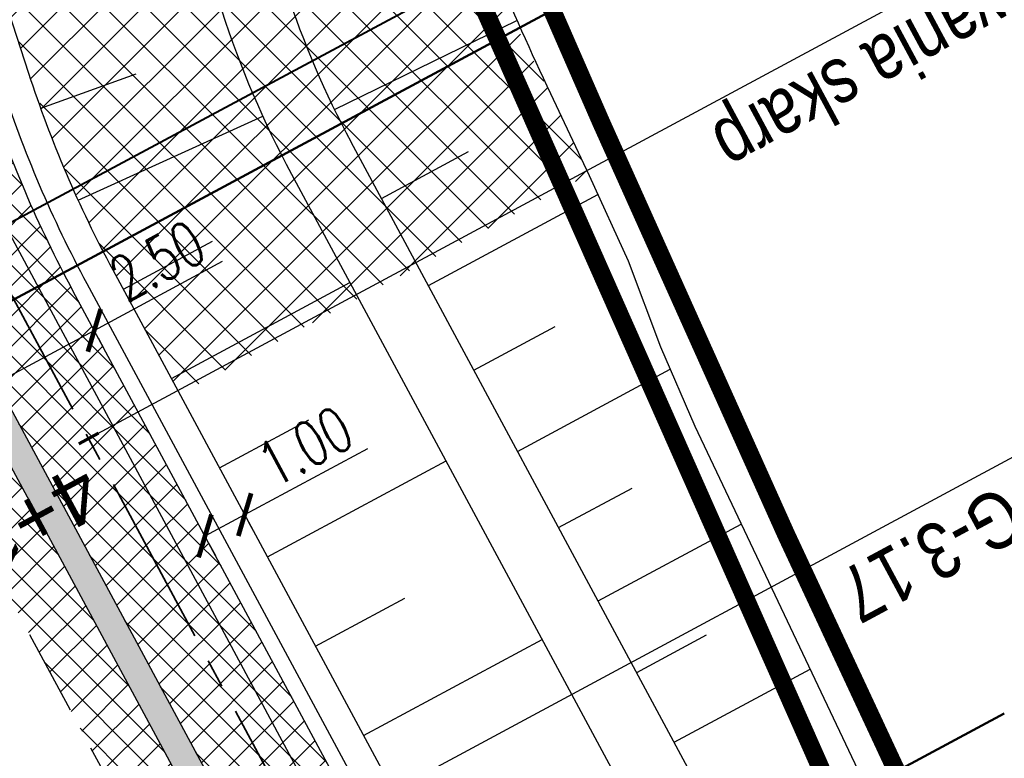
# Model space of a CAD drawing. Header units: metres. Extents: x 7529682 to 7533711, y 5721195 to 5727842.
# Tile 17 of 232: x 7531649 to 7531671, y 5724115 to 5724131. Entities that reach past the tile are written whole.
import ezdxf

# ---------------------------------------------------------------- set-up
doc = ezdxf.new("R2010")
doc.units = ezdxf.units.M
doc.header["$PDMODE"] = 1
doc.header["$PDSIZE"] = 0.3
for name, pattern in [('817-dzialki-09-05-04$0$HIDDEN', [0.375, 0.25, -0.125]), ('ACAD_ISO05W100', [33, 24, -3, 0, -3, 0, -3]), ('CENTER2', [28.575000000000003, 19.05, -3.175, 3.175, -3.175]), ('HIDDEN', [9.524999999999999, 6.35, -3.175])]:
    doc.linetypes.add(name, pattern=pattern)
for name, color, linetype in [('C-DROGI-SYTUACJA', 7, 'Continuous'), ('C-DROGI-SYTUACJA-ETYKIETY', 7, 'Continuous'), ('D-hatch-pobocza', 131, 'Continuous'), ('D-pobocza', 60, 'Continuous'), ('D-skarpa', 2, 'Continuous'), ('D-skarpa-kreskowanie', 2, 'Continuous'), ('D-wymiary', 1, 'Continuous')]:
    doc.layers.add(name, color=color, linetype=linetype)
for name, color, linetype, lineweight in [('D-bariera-uliczna-typu-B-01', 1, 'FENCELINE1', 30), ('D-krawędzie', 3, 'Continuous', 30), ('D-obrzeża', 2, 'Continuous', 30), ('D-opisy', 2, 'Continuous', 30), ('D-otw-geotechniczne-opis', 7, 'Continuous', 30), ('D-pas-drogowy', 7, 'ACAD_ISO05W100', 50), ('Sieci-KD-proj', 4, 'KANDESZCZ_X2', 30)]:
    doc.layers.add(name, color=color, linetype=linetype, lineweight=lineweight)
for name, color, linetype, lineweight, true_color in [('D-hatch-ciag-pieszo-rowerowy', 7, 'Continuous', 13, 0xff9f80), ('D-hatch-gwozdziowanie', 7, 'Continuous', 13, 0xffc824), ('D-LR-etap-III', 7, '817-dzialki-09-05-04$0$HIDDEN', 50, 0x00008f), ('D-przekroje-pop', 7, 'Continuous', 50, 0x000099), ('D-typowe', 7, 'Continuous', 40, 0x0061c2), ('D-ścieki', 7, 'Continuous', 30, 0x0544ff)]:
    doc.layers.add(name, color=color, linetype=linetype, lineweight=lineweight, true_color=true_color)
doc.layers.add('poprzeczki', color=7, linetype='Continuous', true_color=0x0000c7)
doc.styles.add('2mm08', font='arial.ttf', dxfattribs={"width": 0.8})
doc.styles.add('DIMTEXT', font='simplex.shx', dxfattribs={"width": 0.7})
doc.styles.get("Standard").update_dxf_attribs({"font": 'arial.ttf'})
doc.linetypes.add('FENCELINE1', pattern='A,6.35,-2.54,[133,ltypeshp.shx,S=2.54,R=0,X=-2.54,Y=0],-2.54,25.4', length=36.83)
doc.linetypes.add('KANDESZCZ_X2', pattern='A,4.366477,-0.326302,["kd",DIMTEXT,S=1.28,R=0,X=0,Y=-0.405864],-2.036296,4.465198', length=11.194273)
doc.dimstyles.new('500', dxfattribs={"dimtxt": 1, "dimasz": 0.6999999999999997, "dimexe": 0.2, "dimexo": 0.5, "dimgap": 0.2, "dimtad": 1, "dimrnd": 0.005, "dimzin": 0, "dimdsep": 46, "dimtxsty": 'DIMTEXT', "dimblk": 'ARCHTICK', "dimcen": 0, "dimclrd": 256, "dimclre": 256, "dimclrt": 2, "dimadec": 5, "dimazin": 0, "dimtfac": 1, "dimtofl": 0, "dimtmove": 0, "dimatfit": 3, "dimfxl": 1, "dimtolj": 1, "dimtzin": 0, "dimlwd": -1, "dimlwe": -1, "dimarcsym": 0})
pattern_1 = [(45, (0, 0), (-0.3367596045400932, 0.3367596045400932), []), (135, (0, 0), (-0.3367596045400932, -0.3367596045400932), [])]

# ---------------------------------------------------------------- blocks, each defined once
blk = doc.blocks.new('_ArchTick')
at = {"color": 0, "linetype": 'ByBlock', "const_width": 0.15}
blk.add_lwpolyline([(-0.5, -0.5), (0.5, 0.5)], dxfattribs=at)
blk = doc.blocks.new('*D74')
at = {"layer": 'D-wymiary', "transparency": 16777216}
for p, q in [((7531650.372261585, 5724124.039275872), (7531653.219407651, 5724125.571660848)), ((7531648.202816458, 5724122.871641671), (7531650.372261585, 5724124.039275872)), ((7531650.609228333, 5724123.598995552), (7531650.467048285, 5724123.863163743)), ((7531648.439783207, 5724122.431361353), (7531648.297603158, 5724122.695529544))]:
    blk.add_line(p, q, dxfattribs=at)
at = {"layer": 'Defpoints', "color": 0, "transparency": 16777216}
for p in [(7531650.372261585, 5724124.039275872), (7531650.372261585, 5724124.039275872), (7531648.202816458, 5724122.871641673)]:
    blk.add_point(p, dxfattribs=at)
at = {"layer": 'D-wymiary', "transparency": 16777216, "xscale": 0.6999999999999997, "yscale": 0.6999999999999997, "zscale": 0.6999999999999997}
for p, rotation in [((7531650.372261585, 5724124.039275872), 28.28993288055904), ((7531648.202816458, 5724122.871641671), 208.289932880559)]:
    blk.add_blockref('_ArchTick', p, dxfattribs=dict(at, rotation=rotation))
at = {"layer": 'D-wymiary', "color": 2, "transparency": 16777216, "insert": (7531651.772277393, 5724125.587737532), "char_height": 1, "attachment_point": 5, "rotation": 28.28993288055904, "style": 'DIMTEXT'}
blk.add_mtext('\\A1;2.50', dxfattribs=at)
blk = doc.blocks.new('AeccTickLine')
at = {"color": 0, "linetype": 'ByBlock', "lineweight": -2}
blk.add_line((0, 1), (-3.673819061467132e-16, -1), dxfattribs=at)
blk = doc.blocks.new('*D356')
at = {"layer": 'D-wymiary'}
for p, q in [((7531653.71062276, 5724119.946656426), (7531656.440360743, 5724121.415850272)), ((7531652.83006212, 5724119.472722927), (7531653.71062276, 5724119.946656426)), ((7531653.947589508, 5724119.506376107), (7531653.805409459, 5724119.770544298)), ((7531653.067028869, 5724119.032442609), (7531652.92484882, 5724119.2966108))]:
    blk.add_line(p, q, dxfattribs=at)
at = {"layer": 'Defpoints', "color": 0}
for p in [(7531653.71062276, 5724119.946656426), (7531653.71062276, 5724119.946656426), (7531652.83006212, 5724119.472722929)]:
    blk.add_point(p, dxfattribs=at)
at = {"layer": 'D-wymiary', "xscale": 0.6999999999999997, "yscale": 0.6999999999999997, "zscale": 0.6999999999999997}
for p, rotation in [((7531653.71062276, 5724119.946656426), 28.2899328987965), ((7531652.83006212, 5724119.472722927), 208.2899328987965)]:
    blk.add_blockref('_ArchTick', p, dxfattribs=dict(at, rotation=rotation))
at = {"layer": 'D-wymiary', "color": 2, "insert": (7531655.051934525, 5724121.46352252), "char_height": 1, "attachment_point": 5, "rotation": 28.28993289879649, "style": 'DIMTEXT'}
blk.add_mtext('\\A1;1.00', dxfattribs=at)

msp = doc.modelspace()

# ---------------------------------------------------------------- hatches: boundary and pattern name
at = {"layer": 'D-hatch-ciag-pieszo-rowerowy'}
h = msp.add_hatch(dxfattribs=at)
h.set_pattern_fill('ANSI37', color=256, scale=0.15, style=0)
h.set_pattern_definition(pattern_1)
edge = h.paths.add_edge_path()
edge.add_line((7531644.774618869, 5724139.264231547), (7531642.006493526, 5724137.812366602))
edge.add_arc((7531613.481781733, 5724128.520390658), 29.99999999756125, 18.006799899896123, 18.04311234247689, ccw=False)
edge.add_line((7531642.012376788, 5724137.794286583), (7531643.985495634, 5724131.724102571))
edge.add_arc((7531672.516090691, 5724140.997998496), 29.99999999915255, 198.0067998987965, 208.2899328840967)
edge.add_line((7531646.099271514, 5724126.779993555), (7531649.993960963, 5724119.543724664))
edge.add_line((7531649.993960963, 5724119.543724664), (7531652.861359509, 5724119.414572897))
edge.add_line((7531652.861359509, 5724119.414572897), (7531649.906948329, 5724124.903820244))
edge.add_arc((7531674.122365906, 5724137.936991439), 27.49999999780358, 198.0067998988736, 208.2899328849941, ccw=False)
edge.add_line((7531647.969320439, 5724129.435920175), (7531644.774618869, 5724139.264231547))
h = msp.add_hatch(dxfattribs=at)
h.set_pattern_fill('ANSI37', color=256, scale=0.15, style=0)
h.set_pattern_definition(pattern_1)
h.paths.add_polyline_path([(7531670.458906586, 5724086.71862006), (7531652.861359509, 5724119.414572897), (7531649.993960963, 5724119.543724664), (7531666.660201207, 5724088.578124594), (7531679.390585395, 5724065.760141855), (7531684.867617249, 5724055.947126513), (7531688.519226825, 5724049.118146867), (7531697.217035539, 5724032.628804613), (7531705.518825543, 5724016.848378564), (7531710.984685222, 5724006.444116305), (7531717.725285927, 5723993.613384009), (7531720.608718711, 5723993.496779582), (7531714.804138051, 5724004.545797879), (7531709.33827834, 5724014.950060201), (7531701.035182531, 5724030.73296927), (7531692.33344085, 5724047.229767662), (7531688.667872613, 5724054.084851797), (7531683.179854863, 5724063.917550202)])
at = {"layer": 'D-hatch-gwozdziowanie'}
h = msp.add_hatch(dxfattribs=at)
h.set_pattern_fill('ANSI37', color=256, scale=0.2, style=0)
h.set_pattern_definition([(45, (0.475509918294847, 0.1545649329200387), (-0.4490128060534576, 0.4490128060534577), []), (135, (0.475509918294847, 0.1545649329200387), (-0.4490128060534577, -0.4490128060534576), [])])
h.paths.add_polyline_path([(7531660.631333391, 5724129.001025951), (7531661.337392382, 5724127.501487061), (7531652.263785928, 5724122.617909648), (7531650.320592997, 5724126.275739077), (7531649.45599777, 5724128.248489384), (7531648.85443064, 5724129.947817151), (7531648.181288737, 5724132.0186986), (7531646.54895622, 5724137.040473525), (7531645.235833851, 5724142.166231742), (7531649.507318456, 5724144.35226245), (7531650.838276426, 5724145.048840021), (7531655.150725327, 5724147.289687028), (7531656.960557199, 5724139.649842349), (7531658.334433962, 5724135.005104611), (7531658.950504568, 5724132.874656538), (7531659.725206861, 5724130.829903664)])
at = {"layer": 'D-hatch-pobocza'}
h = msp.add_hatch(dxfattribs=at)
h.set_pattern_fill('ANSI37', color=256, scale=0.15, style=0)
h.set_pattern_definition(pattern_1)
h.paths.add_polyline_path([(7531641.557825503, 5724137.251755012), (7531638.973820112, 5724135.895878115), (7531641.006768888, 5724132.021778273), (7531664.906257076, 5724087.616922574), (7531677.64401952, 5724064.785715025), (7531683.112433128, 5724054.988140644), (7531686.752875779, 5724048.180044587), (7531695.447538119, 5724031.696667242), (7531703.748818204, 5724015.917210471), (7531709.214143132, 5724005.513965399), (7531719.388607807, 5723986.14687362), (7531726.295217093, 5723973.000144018), (7531732.740794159, 5723960.735633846), (7531735.13, 5723956.19), (7531735.640456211, 5723955.218925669), (7531738.920835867, 5723952.151005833), (7531736.413235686, 5723957.004825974), (7531736.305660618, 5723956.961851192), (7531727.534596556, 5723973.651249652), (7531720.62798727, 5723986.797979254), (7531710.453522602, 5724006.165071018), (7531704.987823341, 5724016.569028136), (7531696.686186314, 5724032.349163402), (7531687.989321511, 5724048.836716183), (7531684.341062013, 5724055.659430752), (7531678.866615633, 5724065.467813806), (7531666.134017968, 5724088.289763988), (7531645.570935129, 5724126.495633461, -0.04489876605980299), (7531643.41488373, 5724131.53862466)])
at = {"layer": 'D-ścieki', "linetype": 'ByBlock', "true_color": 0x00cccc}
h = msp.add_hatch(color=132, dxfattribs=at)
edge = h.paths.add_edge_path()
edge.add_line((7531642.006493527, 5724137.812366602), (7531641.435825, 5724137.627082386))
edge.add_line((7531641.435825, 5724137.627082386), (7531643.414883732, 5724131.538624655))
edge.add_arc((7531672.516090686, 5724140.9979985), 30.5999999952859, 198.0067999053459, 208.2899328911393)
edge.add_line((7531645.57093513, 5724126.495633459), (7531666.134017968, 5724088.289763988))
edge.add_line((7531666.134017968, 5724088.289763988), (7531678.866615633, 5724065.467813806))
edge.add_line((7531678.866615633, 5724065.467813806), (7531684.341062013, 5724055.659430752))
edge.add_line((7531684.341062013, 5724055.659430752), (7531687.989321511, 5724048.836716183))
edge.add_line((7531687.989321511, 5724048.836716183), (7531696.686186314, 5724032.349163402))
edge.add_line((7531696.686186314, 5724032.349163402), (7531704.987823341, 5724016.569028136))
edge.add_line((7531704.987823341, 5724016.569028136), (7531710.453522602, 5724006.165071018))
edge.add_line((7531710.453522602, 5724006.165071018), (7531727.534596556, 5723973.651249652))
edge.add_line((7531727.534596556, 5723973.651249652), (7531736.305660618, 5723956.961851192))
edge.add_line((7531736.305660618, 5723956.961851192), (7531737.415830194, 5723957.405348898))
edge.add_line((7531737.415830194, 5723957.405348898), (7531737.20995598, 5723957.861526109))
edge.add_line((7531737.20995598, 5723957.861526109), (7531736.631995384, 5723957.63063868))
edge.add_line((7531736.631995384, 5723957.63063868), (7531728.065759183, 5723973.930294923))
edge.add_line((7531728.065759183, 5723973.930294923), (7531710.984685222, 5724006.444116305))
edge.add_line((7531710.984685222, 5724006.444116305), (7531705.518825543, 5724016.848378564))
edge.add_line((7531705.518825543, 5724016.848378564), (7531697.217035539, 5724032.628804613))
edge.add_line((7531697.217035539, 5724032.628804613), (7531688.519226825, 5724049.118146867))
edge.add_line((7531688.519226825, 5724049.118146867), (7531684.867617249, 5724055.947126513))
edge.add_line((7531684.867617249, 5724055.947126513), (7531679.390585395, 5724065.760141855))
edge.add_line((7531679.390585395, 5724065.760141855), (7531666.660201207, 5724088.578124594))
edge.add_line((7531666.660201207, 5724088.578124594), (7531646.099271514, 5724126.779993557))
edge.add_arc((7531672.516090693, 5724140.9979985), 30.00000000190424, 198.0067999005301, 208.2899328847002, ccw=False)
edge.add_line((7531643.985495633, 5724131.724102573), (7531642.01237679, 5724137.794286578))
edge.add_arc((7531613.48178165, 5724128.520390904), 29.99999999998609, 18.00679939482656, 18.04311184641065)

# ---------------------------------------------------------------- linework, layer by layer
at = {"layer": 'C-DROGI-SYTUACJA', "color": 10, "linetype": 'CENTER2', "lineweight": 35, "ltscale": 0.2}
msp.add_lwpolyline([(7531614.256663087, 5724194.442743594, -0.04259237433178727), (7531617.002724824, 5724190.14299819), (7531641.086772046, 5724144.244027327, -0.04226225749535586), (7531643.052354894, 5724139.578765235), (7531645.974061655, 5724130.590306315, 0.04489876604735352), (7531648.087837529, 5724125.646197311), (7531669.362691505, 5724086.1178688), (7531687.570882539, 5724053.485485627), (7531733.076127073, 5723967.06731419, 0.08906008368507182), (7531737.423082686, 5723961.49317242), (7531739.516334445, 5723959.616805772, -0.04859652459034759), (7531742.139793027, 5723956.760110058), (7531750.647625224, 5723945.469249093, -0.1118001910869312), (7531754.274373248, 5723937.414485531), (7531757.426190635, 5723921.897601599, 0.2009158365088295), (7531763.939597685, 5723912.314339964), (7531771.973882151, 5723907.081516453, -0.1312281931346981), (7531777.150318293, 5723901.326672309), (7531783.375044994, 5723889.119926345)], format="xyb", dxfattribs=at)
at = {"layer": 'D-bariera-uliczna-typu-B-01', "color": 160, "ltscale": 0.1, "true_color": 0x3d3dff, "flags": 128}
msp.add_lwpolyline([(7531734.96961638, 5723966.915378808), (7531732.194850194, 5723972.195146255), (7531725.288447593, 5723985.341482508), (7531715.113982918, 5724004.708574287), (7531709.648123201, 5724015.112836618), (7531701.344844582, 5724030.896093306), (7531692.642552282, 5724047.39393556), (7531688.975029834, 5724054.252674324), (7531683.485474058, 5724064.088128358), (7531670.765846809, 5724086.886830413), (7531650.215144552, 5724125.06969697, -0.04489876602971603), (7531648.302177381, 5724129.544115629), (7531645.094307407, 5724139.412938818)], format="xyb", dxfattribs=at)
at = {"layer": 'D-krawędzie', "linetype": 'HIDDEN', "ltscale": 0.3, "flags": 128}
msp.add_lwpolyline([(7530572.009999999, 5726166.06), (7530620.380949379, 5726072.761487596), (7530641.555222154, 5726032.007915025), (7530660.960861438, 5725995.070069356), (7530689.128213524, 5725941.540167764), (7530707.335918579, 5725907.031820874), (7530725.255781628, 5725873.092686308), (7530743.969545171, 5725837.653904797), (7530770.526708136, 5725787.119408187), (7530787.864146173, 5725754.266918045), (7530809.897571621, 5725712.541613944), (7530824.739035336, 5725684.389287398), (7530840.856259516, 5725653.693092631), (7530860.675070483, 5725616.154465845), (7530865.283000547, 5725607.394015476), (7530878.050274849, 5725583.079962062), (7530918.171722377, 5725507.178125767), (7530950.162943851, 5725446.305402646), (7530993.419108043, 5725364.264712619), (7531022.766433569, 5725308.719304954), (7531053.80955549, 5725249.872416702), (7531081.165622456, 5725197.874670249), (7531103.902359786, 5725154.540603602), (7531128.123220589, 5725108.448161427), (7531149.3, 5725068.249999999), (7531167.380094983, 5725033.766927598), (7531197.164745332, 5724976.987689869), (7531228.151004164, 5724918.034426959), (7531253.152837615, 5724870.491119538), (7531286.7961686, 5724806.653565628), (7531306.739858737, 5724768.664832), (7531335.094443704, 5724714.652299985), (7531357.3191504, 5724672.438740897), (7531373.644908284, 5724641.454376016), (7531392.161870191, 5724605.998675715), (7531418.480331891, 5724555.852756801), (7531439.726902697, 5724515.582472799), (7531468.399107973, 5724461.077223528), (7531491.782023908, 5724416.527754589), (7531531.990296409, 5724339.832565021), (7531557.226635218, 5724291.658956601), (7531569.851546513, 5724267.577443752), (7531591.375556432, 5724226.547822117), (7531610.003879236, 5724191.103071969), (7531616.882991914, 5724177.998849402), (7531629.984986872, 5724153.025496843), (7531641.006768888, 5724132.021778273), (7531664.906257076, 5724087.616922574), (7531677.64401952, 5724064.785715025), (7531683.112433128, 5724054.988140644), (7531686.752875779, 5724048.180044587), (7531695.447538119, 5724031.696667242), (7531703.748818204, 5724015.917210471), (7531709.214143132, 5724005.513965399), (7531719.388607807, 5723986.14687362), (7531726.295217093, 5723973.000144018), (7531732.740794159, 5723960.735633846), (7531735.13, 5723956.19)], dxfattribs=at)
at = {"layer": 'D-LR-etap-III', "ltscale": 10, "flags": 128}
msp.add_lwpolyline([(7531750.474471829, 5723895.103125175, 0.4, 0.4, 0), (7531750.505, 5723895.13, 0.4, 0.4, 0), (7531682.71, 5724022.92, 0.4, 0.4, 0), (7531619.177023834, 5724147.203692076, 0.4, 0.4, 0), (7531592.308960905, 5724198.48863389, 0.4, 0.4, 0), (7531553.263875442, 5724272.918564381, 0.4, 0.4, 0), (7531504.019999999, 5724366.79, 0.4, 0.4, 0), (7531482.09, 5724407.62, 0.4, 0.4, 0), (7531412.350402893, 5724541.182759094, 0.4, 0.4, 0), (7531388.463669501, 5724586.929768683, 0.4, 0.4, 0), (7531345.12, 5724669.94, 0.4, 0.4, 0), (7531127.66, 5725081.67, 0.4, 0.4, 0), (7531059.253139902, 5725211.040795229, 0.4, 0.4, 0), (7531008.007244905, 5725307.953830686, 0.4, 0.4, 0), (7530964.181635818, 5725390.835555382, 0.4, 0.4, 0), (7530914.557354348, 5725484.683561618, 0.4, 0.4, 0), (7530865.243241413, 5725577.493975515, 0.4, 0.4, 0), (7530840.085257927, 5725624.058651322, 0.4, 0.4, 0), (7530802.559525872, 5725694.924584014, 0.4, 0.4, 0), (7530755.54, 5725787.51, 0.4, 0.4, 0), (7530708.717810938, 5725876.303221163, 0.4, 0.4, 0), (7530695.12, 5725902.09, 0.4, 0.4, 0), (7530642.91397006, 5726001.07839487, 0.4, 0.4, 0), (7530634.934723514, 5726016.146615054, 0.4, 0.4, 0), (7530610.820000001, 5726061.929999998, 0.4, 0.4, 0), (7530610.820000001, 5726061.929999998, 0.4, 0.4, 0), (7530607.21, 5726063.51, 0.4, 0.4, 0), (7530597.42, 5726080.68, 0.4, 0.4, 0), (7530591.16, 5726088.44, 0.4, 0.4, 0), (7530581.28, 5726107.21, 0.4, 0.4, 0), (7530571.29, 5726130.56, 0.4, 0.4, 0), (7530549.554994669, 5726171.527317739, 0.4, 0.4, 0), (7530531.014309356, 5726206.473807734, 0.4, 0.4, 0), (7530516.461208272, 5726236.016618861, 0.4, 0.4, 0), (7530500.798929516, 5726266.141265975, 0.4, 0.4, 0), (7530491.349999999, 5726283.94, 0.4, 0.4, 0), (7530482.4, 5726303.41, 0.4, 0.4, 0), (7530482.4, 5726303.41, 0.4, 0.4, 0), (7530450.41, 5726357.28, 0.4, 0.4, 0), (7530397.759396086, 5726458.499907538, 0.4, 0.4, 0), (7530334.707815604, 5726583.664702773, 0.4, 0.4, 0), (7530303.939274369, 5726645.167943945, 0.4, 0.4, 0), (7530300.509779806, 5726651.777515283, 0.4, 0.4, 0), (7530289.213532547, 5726671.966724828, 0.4, 0.4, 0), (7530281.54, 5726685.57, 0.4, 0.4, 0), (7530261.37085633, 5726724.163374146, 0.4, 0.4, 0), (7530254.03, 5726738.21, 0.4, 0.4, 0), (7530197.219999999, 5726845.06, 0.4, 0.4, 0), (7530194.71, 5726849.15, 0.4, 0.4, 0), (7530195.92, 5726850.75, 0.4, 0.4, 0), (7530170.546669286, 5726892.961489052, 0.4, 0.4, 0), (7530143.174718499, 5726945.065838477, 0.4, 0.4, 0), (7530105.059999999, 5727018.32, 0.4, 0.4, 0), (7530100.059999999, 5727027.16, 0.4, 0.4, 0), (7530062.318670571, 5727099.625398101, 0.4, 0.4, 0), (7530015.378537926, 5727189.420463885, 0.4, 0.4, 0), (7529983.207960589, 5727250.206596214, 0.4, 0.4, 0), (7529953.284293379, 5727306.74720398, 0.4, 0.4, 0), (7529900.67053443, 5727406.15903814, 0.4, 0.4, 0), (7529890.630239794, 5727425.131178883, 0.4, 0.4, 0), (7529875.155383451, 5727454.426350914, 0.4, 0.4, 0), (7529857.560096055, 5727487.787346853, 0.4, 0.4, 0), (7529835.194401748, 5727530.19312405, 0.4, 0.4, 0), (7529811.740544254, 5727574.662079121, 0.4, 0.4, 0), (7529792.101859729, 5727611.922638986, 0.4, 0.4, 0), (7529768.066117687, 5727657.469613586, 0.4, 0.4, 0), (7529755.210566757, 5727682.131373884, 0.4, 0.4, 0), (7529753.309999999, 5727681.13, 0.4, 0.4, 0), (7529739.21, 5727707.77, 0.4, 0.4, 0), (7529735.394745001, 5727711.251990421, 0.4, 0.4, 0), (7529725.42, 5727730.2, 0.4, 0.4, 0), (7529723.55, 5727729.88, 0.4, 0.4, 0), (7529695.566668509, 5727782.932080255, 0.4, 0.4, 0), (7529717.67971874, 5727794.024357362, 0.4, 0.4, 0), (7529736.274870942, 5727758.647400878, 0.4, 0.4, 0), (7529736.274870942, 5727758.647400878, 0.4, 0.4, 0), (7529744.511003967, 5727750.406106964, 0.4, 0.4, 0), (7529744.511003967, 5727750.406106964, 0.4, 0.4, 0), (7529750.282568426, 5727738.549848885, 0.4, 0.4, 0), (7529777.108510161, 5727687.569424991, 0.4, 0.4, 0), (7529796.51537536, 5727651.329932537, 0.4, 0.4, 0), (7529814.937945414, 5727616.793170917, 0.4, 0.4, 0), (7529839.006722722, 5727572.303976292, 0.4, 0.4, 0), (7529860.617626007, 5727532.509108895, 0.4, 0.4, 0), (7529882.348967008, 5727491.504261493, 0.4, 0.4, 0), (7529904.865139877, 5727449.096370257, 0.4, 0.4, 0), (7529920.747384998, 5727418.884773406, 0.4, 0.4, 0), (7529946.676504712, 5727368.547487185, 0.4, 0.4, 0), (7529972.024701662, 5727320.573310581, 0.4, 0.4, 0), (7529987.740014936, 5727290.153392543, 0.4, 0.4, 0), (7529996.497385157, 5727273.661630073, 0.4, 0.4, 0), (7530017.541471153, 5727234.202689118, 0.4, 0.4, 0), (7530033.053657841, 5727204.864166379, 0.4, 0.4, 0), (7530051.622983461, 5727170.222745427, 0.4, 0.4, 0), (7530069.276612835, 5727137.015751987, 0.4, 0.4, 0), (7530089.385386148, 5727097.533639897, 0.4, 0.4, 0), (7530109.712512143, 5727060.746615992, 0.4, 0.4, 0), (7530136.769722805, 5727011.640131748, 0.4, 0.4, 0), (7530162.446686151, 5726962.743777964, 0.4, 0.4, 0), (7530187.674104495, 5726916.992101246, 0.4, 0.4, 0), (7530207.820739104, 5726879.335323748, 0.4, 0.4, 0), (7530230.625609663, 5726834.518686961, 0.4, 0.4, 0), (7530262.288093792, 5726776.61832811, 0.4, 0.4, 0), (7530277.509672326, 5726760.213143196, 0.4, 0.4, 0), (7530286.036865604, 5726744.106684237, 0.4, 0.4, 0), (7530288.097472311, 5726735.884066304, 0.4, 0.4, 0), (7530290.393870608, 5726725.046963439, 0.4, 0.4, 0), (7530296.17664807, 5726713.582980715, 0.4, 0.4, 0), (7530302.726195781, 5726701.18226779, 0.4, 0.4, 0), (7530325.685047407, 5726657.466383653, 0.4, 0.4, 0), (7530343.243978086, 5726623.648592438, 0.4, 0.4, 0), (7530360.229820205, 5726591.746871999, 0.4, 0.4, 0), (7530383.20855044, 5726548.059469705, 0.4, 0.4, 0), (7530406.017875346, 5726503.605514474, 0.4, 0.4, 0), (7530427.464919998, 5726462.620289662, 0.4, 0.4, 0), (7530447.9278544, 5726424.388014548, 0.4, 0.4, 0), (7530471.126878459, 5726379.920667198, 0.4, 0.4, 0), (7530490.501003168, 5726343.033350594, 0.4, 0.4, 0), (7530509.499458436, 5726306.733076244, 0.4, 0.4, 0), (7530529.890269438, 5726267.244072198, 0.4, 0.4, 0), (7530543.852446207, 5726238.990319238, 0.4, 0.4, 0), (7530554.808897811, 5726218.943990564, 0.4, 0.4, 0), (7530559.027108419, 5726212.223286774, 0.4, 0.4, 0), (7530563.060988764, 5726206.409670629, 0.4, 0.4, 0), (7530566.93354971, 5726200.463543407, 0.4, 0.4, 0), (7530569.771022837, 5726194.901501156, 0.4, 0.4, 0), (7530571.47319415, 5726191.282350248, 0.4, 0.4, 0), (7530572.839142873, 5726188.024533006, 0.4, 0.4, 0), (7530575.295071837, 5726182.034664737, 0.4, 0.4, 0), (7530579.736851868, 5726173.306070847, 0.4, 0.4, 0), (7530583.3, 5726167.41, 0.4, 0.4, 0), (7530593.4, 5726163.33, 0.4, 0.4, 0), (7530598.618375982, 5726155.264489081, 0.4, 0.4, 0), (7530608.258304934, 5726140.497132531, 0.4, 0.4, 0), (7530603.269999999, 5726136.83, 0.4, 0.4, 0), (7530606.53, 5726131.84, 0.4, 0.4, 0), (7530604.239057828, 5726124.21679044, 0.4, 0.4, 0), (7530605.847136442, 5726121.630127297, 0.4, 0.4, 0), (7530608.971611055, 5726116.164124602, 0.4, 0.4, 0), (7530618.114293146, 5726097.791111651, 0.4, 0.4, 0), (7530651.213125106, 5726034.959524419, 0.4, 0.4, 0), (7530670.243741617, 5725998.61095082, 0.4, 0.4, 0), (7530698.075474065, 5725945.952624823, 0.4, 0.4, 0), (7530716.505955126, 5725911.3051464, 0.4, 0.4, 0), (7530735.223454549, 5725875.667401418, 0.4, 0.4, 0), (7530752.504235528, 5725842.154920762, 0.4, 0.4, 0), (7530778.310652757, 5725793.501254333, 0.4, 0.4, 0), (7530797.499961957, 5725756.381811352, 0.4, 0.4, 0), (7530812.518974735, 5725728.28874362, 0.4, 0.4, 0), (7530820.039295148, 5725713.160404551, 0.4, 0.4, 0), (7530822.422446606, 5725710.193574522, 0.4, 0.4, 0), (7530833.154893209, 5725688.800634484, 0.4, 0.4, 0), (7530849.629354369, 5725656.158601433, 0.4, 0.4, 0), (7530867.98290276, 5725621.963939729, 0.4, 0.4, 0), (7530872.629809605, 5725612.88760475, 0.4, 0.4, 0), (7530880.354488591, 5725597.594500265, 0.4, 0.4, 0), (7530883.839446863, 5725593.389159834, 0.4, 0.4, 0), (7530891.782113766, 5725587.763349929, 0.4, 0.4, 0), (7530895.038670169, 5725584.280746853, 0.4, 0.4, 0), (7530897.033644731, 5725580.941110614, 0.4, 0.4, 0), (7530900.951646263, 5725579.945856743, 0.4, 0.4, 0), (7530904.80970798, 5725571.977328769, 0.4, 0.4, 0), (7530903.682362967, 5725568.566434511, 0.4, 0.4, 0), (7530908.900614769, 5725558.844845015, 0.4, 0.4, 0), (7530910.252030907, 5725545.671606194, 0.4, 0.4, 0), (7530912.872986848, 5725538.645543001, 0.4, 0.4, 0), (7530945.278171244, 5725478.464284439, 0.4, 0.4, 0), (7530959.692318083, 5725450.24628822, 0.4, 0.4, 0), (7531002.82670893, 5725368.192370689, 0.4, 0.4, 0), (7531044.703532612, 5725290.314293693, 0.4, 0.4, 0), (7531064.098839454, 5725253.212562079, 0.4, 0.4, 0), (7531083.010253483, 5725216.677517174, 0.4, 0.4, 0), (7531113.013137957, 5725158.465613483, 0.4, 0.4, 0), (7531137.364304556, 5725113.07076138, 0.4, 0.4, 0), (7531150.830830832, 5725086.711759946, 0.4, 0.4, 0), (7531159.745663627, 5725076.640848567, 0.4, 0.4, 0), (7531166.309999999, 5725074.58, 0.4, 0.4, 0), (7531172.29, 5725062.58, 0.4, 0.4, 0), (7531170.589828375, 5725055.605912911, 0.4, 0.4, 0), (7531173.732823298, 5725044.080706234, 0.4, 0.4, 0), (7531215.342008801, 5724964.859648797, 0.4, 0.4, 0), (7531238.054496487, 5724921.684649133, 0.4, 0.4, 0), (7531262.389821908, 5724875.282876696, 0.4, 0.4, 0), (7531295.587160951, 5724811.265731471, 0.4, 0.4, 0), (7531348.487908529, 5724712.362812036, 0.4, 0.4, 0), (7531363.740817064, 5724682.68394264, 0.4, 0.4, 0), (7531366.986905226, 5724675.865317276, 0.4, 0.4, 0), (7531382.541261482, 5724646.110625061, 0.4, 0.4, 0), (7531401.299165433, 5724610.874551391, 0.4, 0.4, 0), (7531428.964837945, 5724558.862274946, 0.4, 0.4, 0), (7531449.111202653, 5724520.397801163, 0.4, 0.4, 0), (7531477.292992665, 5724465.831467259, 0.4, 0.4, 0), (7531500.996290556, 5724421.112506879, 0.4, 0.4, 0), (7531512.121834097, 5724400.549045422, 0.4, 0.4, 0), (7531513.78163794, 5724396.757451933, 0.4, 0.4, 0), (7531526.32, 5724379.39, 0.4, 0.4, 0), (7531566.783642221, 5724302.73628205, 0.4, 0.4, 0), (7531578.579156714, 5724282.774819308, 0.4, 0.4, 0), (7531584.232619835, 5724273.111246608, 0.4, 0.4, 0), (7531590.109283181, 5724263.508189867, 0.4, 0.4, 0), (7531593.027899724, 5724258.771479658, 0.4, 0.4, 0), (7531595.711841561, 5724254.226824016, 0.4, 0.4, 0), (7531601.659976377, 5724243.898197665, 0.4, 0.4, 0), (7531606.097733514, 5724235.986407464, 0.4, 0.4, 0), (7531609.382207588, 5724230.799061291, 0.4, 0.4, 0), (7531611.580260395, 5724227.671180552, 0.4, 0.4, 0), (7531612.707802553, 5724225.86410867, 0.4, 0.4, 0), (7531618.665224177, 5724214.480919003, 0.4, 0.4, 0), (7531619.885522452, 5724212.333950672, 0.4, 0.4, 0), (7531620.931818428, 5724210.787064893, 0.4, 0.4, 0), (7531623.518605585, 5724207.111542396, 0.4, 0.4, 0), (7531626.143926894, 5724203.61306897, 0.4, 0.4, 0), (7531632.022984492, 5724196.485954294, 0.4, 0.4, 0), (7531653.949089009, 5724152.617641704, 0.4, 0.4, 0), (7531656.750690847, 5724143.103797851, 0.4, 0.4, 0), (7531659.61440691, 5724133.254504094, 0.4, 0.4, 0), (7531661.627147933, 5724128.646047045, 0.4, 0.4, 0.01093811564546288), (7531674.314987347, 5724101.43546424, 0.4, 0.4, 0), (7531685.137626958, 5724081.408252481, 0.4, 0.4, 0), (7531692.159945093, 5724066.277333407, 0.4, 0.4, 0), (7531699.662164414, 5724051.388120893, 0.4, 0.4, 0), (7531704.480624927, 5724040.808561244, 0.4, 0.4, 0), (7531704.480624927, 5724040.808561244, 0.4, 0.4, 0), (7531704.401251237, 5724037.368913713, 0.4, 0.4, 0), (7531720.383609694, 5724003.441317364, 0.4, 0.4, 0), (7531728.79890528, 5723986.206298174, 0.4, 0.4, 0), (7531733.237926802, 5723977.192631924, 0.4, 0.4, 0), (7531736.750027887, 5723969.505210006, 0.4, 0.4, 0), (7531737.336143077, 5723968.518916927, 0.4, 0.4, 0), (7531738.285051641, 5723967.699360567, 0.4, 0.4, 0), (7531742.180915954, 5723962.346428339, 0.4, 0.4, 0), (7531744.286141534, 5723958.615526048, 0.4, 0.4, 0), (7531755.393260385, 5723944.192617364, 0.4, 0.4, 0), (7531758.69, 5723936.76, 0.4, 0.4, 0), (7531780.08, 5723929.25, 0.4, 0.4, 0), (7531792.611989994, 5723906.337708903, 0.4, 0.4, 0), (7531792.611989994, 5723906.337708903, 0.4, 0.4, 0), (7531756.962094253, 5723883.055323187, 0.4, 0.4, 0), (7531750.46, 5723895.130000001, 0.4, 0.4, 0), (7531750.46, 5723895.130000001, 0, 0, 0)], format="xyseb", dxfattribs=at)
at = {"layer": 'D-obrzeża'}
msp.add_lwpolyline([(7531780.89415394, 5723900.508946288), (7531779.425246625, 5723903.067009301, 0.1186133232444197), (7531777.818070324, 5723904.766880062), (7531765.060392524, 5723913.076104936, -0.2009158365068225), (7531758.546985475, 5723922.659366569), (7531755.443017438, 5723937.940680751, 0.1118001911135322), (7531751.816269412, 5723945.995444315), (7531743.064820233, 5723957.609612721, 0.0485965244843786), (7531740.441361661, 5723960.466308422), (7531738.436547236, 5723962.263400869, -0.08926204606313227), (7531734.082128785, 5723967.851728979), (7531731.88503071, 5723972.032321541), (7531724.978602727, 5723985.1787061), (7531714.804138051, 5724004.545797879), (7531709.33827834, 5724014.950060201), (7531701.035182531, 5724030.73296927), (7531692.33344085, 5724047.229767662), (7531688.667872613, 5724054.084851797), (7531683.179854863, 5724063.917550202), (7531670.458906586, 5724086.71862006), (7531649.906948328, 5724124.903820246, -0.04489876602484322), (7531647.969320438, 5724129.435920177), (7531644.774618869, 5724139.264231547)], format="xyb", dxfattribs=at)
at = {"layer": 'D-opisy'}
msp.add_line((7531650.247294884, 5724121.633961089), (7531683.183453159, 5724139.360791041), dxfattribs=at)
at = {"layer": 'D-otw-geotechniczne-opis', "linetype": 'Continuous'}
msp.add_line((7531654.367109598, 5724112.405324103), (7531684.052877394, 5724128.382735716), dxfattribs=at)
at = {"layer": 'D-pas-drogowy', "ltscale": 0.2, "flags": 128}
msp.add_lwpolyline([(7531633.018560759, 5724182.834272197, 0.4, 0.4, 0), (7531617.558899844, 5724211.608162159, 0.4, 0.4, 0), (7531566.783642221, 5724302.73628205, 0.4, 0.4, 0), (7531538.419082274, 5724356.469679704, 0.4, 0.4, 0), (7531526.32, 5724379.39, 0.4, 0.4, 0), (7531516.102085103, 5724393.607319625, 0.4, 0.4, 0.001485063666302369), (7531513.78037409, 5724396.837773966, 0.4, 0.4, 0), (7531501.87, 5724413.41, 0.4, 0.4, 0), (7531474.926107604, 5724464.507896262, 0.4, 0.4, 0), (7531446.200436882, 5724518.992313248, 0.4, 0.4, 0), (7531424.962185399, 5724559.262257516, 0.4, 0.4, 0), (7531398.444460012, 5724609.565801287, 0.4, 0.4, 0), (7531379.647455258, 5724645.216004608, 0.4, 0.4, 0), (7531365.23, 5724672.56, 0.4, 0.4, 0), (7531341.305752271, 5724717.915356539, 0.4, 0.4, 0), (7531312.899996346, 5724771.788898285, 0.4, 0.4, 0), (7531292.590923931, 5724810.306502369, 0.4, 0.4, 0), (7531259.391619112, 5724873.271351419, 0.4, 0.4, 0), (7531233.740401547, 5724921.922582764, 0.4, 0.4, 0), (7531203.072738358, 5724980.092044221, 0.4, 0.4, 0), (7531173.471398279, 5725036.225177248, 0.4, 0.4, 0), (7531168.269999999, 5725046.09, 0.4, 0.4, 0), (7531172.29, 5725062.58, 0.4, 0.4, 0), (7531166.309999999, 5725074.58, 0.4, 0.4, 0), (7531150.32, 5725079.6, 0.4, 0.4, 0), (7531141.5, 5725096.43, 0.4, 0.4, 0), (7531109.311735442, 5725157.814415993, 0.4, 0.4, 0), (7531086.641300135, 5725201.047918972, 0.4, 0.4, 0), (7531059.198258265, 5725253.383662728, 0.4, 0.4, 0), (7531028.206828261, 5725312.48946212, 0.4, 0.4, 0), (7530999.104694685, 5725367.990143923, 0.4, 0.4, 0), (7530956.247527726, 5725449.724815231, 0.4, 0.4, 0), (7530924.397774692, 5725510.463768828, 0.4, 0.4, 0), (7530897.509999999, 5725561.74, 0.4, 0.4, 0), (7530894.46, 5725566.14, 0.4, 0.4, 0), (7530892.16, 5725570.49, 0.4, 0.4, 0), (7530869.362688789, 5725613.307018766, 0.4, 0.4, 0), (7530861.693971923, 5725627.704613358, 0.4, 0.4, 0), (7530852.74, 5725644.52, 0.4, 0.4, 0), (7530831.509999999, 5725684.2, 0.4, 0.4, 0), (7530811.13, 5725722.52, 0.4, 0.4, 0), (7530792.3476413, 5725757.940652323, 0.4, 0.4, 0), (7530768.03, 5725803.8, 0.4, 0.4, 0), (7530748.768542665, 5725840.178507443, 0.4, 0.4, 0), (7530727.7, 5725879.97, 0.4, 0.4, 0), (7530712.0981582, 5725909.54523909, 0.4, 0.4, 0), (7530693.644105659, 5725944.645156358, 0.4, 0.4, 0), (7530665.702224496, 5725997.538976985, 0.4, 0.4, 0), (7530641.759999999, 5726042.88, 0.4, 0.4, 0), (7530616.5, 5726091.48, 0.4, 0.4, 0), (7530604.628439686, 5726114.319880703, 0.4, 0.4, -0.007762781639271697), (7530602.5, 5726118.43, 0.4, 0.4, 0), (7530603.992037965, 5726123.394821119, 0.4, 0.4, 0), (7530606.53, 5726131.84, 0.4, 0.4, 0), (7530603.269999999, 5726136.83, 0.4, 0.4, 0), (7530593.775620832, 5726151.368713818, 0.4, 0.4, 0), (7530590.202637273, 5726156.84001263, 0.4, 0.4, 0), (7530583.3, 5726167.41, 0.4, 0.4, 0), (7530580.578343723, 5726170.427567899, 0.4, 0.4, 0), (7530575.849999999, 5726175.67, 0.4, 0.4, 0), (7530569.009999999, 5726186.66, 0.4, 0.4, 0), (7530562.555322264, 5726199.189409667, 0.4, 0.4, 0), (7530555.67, 5726211.39, 0.4, 0.4, 0), (7530548.29, 5726224.23, 0.4, 0.4, 0), (7530540.58, 5726237.71, 0.4, 0.4, 0), (7530532.679999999, 5726252.65, 0.4, 0.4, 0), (7530524.059999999, 5726269.35, 0.4, 0.4, 0), (7530502.82, 5726309.91, 0.4, 0.4, 0), (7530488.83, 5726336.63, 0.4, 0.4, 0), (7530466.03, 5726380.16, 0.4, 0.4, 0), (7530438.469999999, 5726432.77, 0.4, 0.4, 0), (7530424.53, 5726459.09, 0.4, 0.4, 0), (7530401.63, 5726502.97, 0.4, 0.4, 0), (7530383.38, 5726538.06, 0.4, 0.4, 0), (7530353.969999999, 5726593.52, 0.4, 0.4, 0), (7530338.469999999, 5726622.74, 0.4, 0.4, 0), (7530322.009999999, 5726653.88, 0.4, 0.4, 0), (7530297.54, 5726700.33, 0.4, 0.4, 0), (7530287.38, 5726719.6, 0.4, 0.4, 0), (7530285.94993921, 5726722.315508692, 0.4, 0.4, 0), (7530280.259999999, 5726733.12, 0.4, 0.4, 0), (7530266.73, 5726758.74, 0.4, 0.4, 0), (7530260.42, 5726770.47, 0.4, 0.4, 0), (7530253.25, 5726783.82, 0.4, 0.4, 0), (7530244.95, 5726799.33, 0.4, 0.4, 0), (7530239.389999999, 5726808.49, 0.4, 0.4, 0), (7530238.29, 5726807.9, 0.4, 0.4, 0), (7530218.11, 5726850.67, 0.4, 0.4, 0), (7530175.906646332, 5726928.168028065, 0.4, 0.4, 0), (7530096.679999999, 5727076.15, 0.4, 0.4, 0), (7530094.679999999, 5727079.89, 0.4, 0.4, 0), (7530064.59693469, 5727135.522637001, 0.4, 0.4, 0), (7530046.730970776, 5727168.8921561, 0.4, 0.4, 0), (7530025.803045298, 5727208.461374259, 0.4, 0.4, 0), (7530012.846501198, 5727232.979315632, 0.4, 0.4, 0), (7529994.15, 5727268.45, 0.4, 0.4, 0), (7529981.670868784, 5727291.93018666, 0.4, 0.4, 0), (7529949.889999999, 5727351.73, 0.4, 0.4, 0), (7529924.75, 5727399.03, 0.4, 0.4, 0), (7529915.515824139, 5727417.099754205, 0.4, 0.4, 0), (7529885.83, 5727475.19, 0.4, 0.4, 0), (7529862.559999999, 5727519.97, 0.4, 0.4, 0), (7529852.984923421, 5727538.191086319, 0.4, 0.4, 0), (7529836.513084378, 5727569.51130111, 0.4, 0.4, 0), (7529815.36890814, 5727609.140983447, 0.4, 0.4, 0), (7529792.795203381, 5727651.247499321, 0.4, 0.4, 0), (7529774.199114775, 5727685.858348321, 0.4, 0.4, 0), (7529746.966026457, 5727736.059440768, 0.4, 0.4, 0), (7529733.92, 5727757.62, 0.4, 0.4, 0), (7529708.607472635, 5727806.388536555, 0.4, 0.4, 0), (7529688.491967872, 5727796.344621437, 0.4, 0.4, 0), (7529723.55, 5727729.88, 0.4, 0.4, 0), (7529725.42, 5727730.2, 0.4, 0.4, 0), (7529735.38, 5727711.28, 0.4, 0.4, 0), (7529739.21, 5727707.77, 0.4, 0.4, 0), (7529753.309999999, 5727681.13, 0.4, 0.4, 0), (7529755.178396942, 5727682.114424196, 0.4, 0.4, 0), (7529792.101859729, 5727611.922638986, 0.4, 0.4, 0), (7529811.740544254, 5727574.662079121, 0.4, 0.4, 0), (7529835.194401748, 5727530.19312405, 0.4, 0.4, 0), (7529857.560096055, 5727487.787346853, 0.4, 0.4, 0), (7529875.155383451, 5727454.426350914, 0.4, 0.4, 0), (7529890.630239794, 5727425.131178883, 0.4, 0.4, 0), (7529900.67053443, 5727406.15903814, 0.4, 0.4, 0), (7529953.284293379, 5727306.74720398, 0.4, 0.4, 0), (7529983.207960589, 5727250.206596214, 0.4, 0.4, 0), (7530015.378537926, 5727189.420463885, 0.4, 0.4, 0), (7530062.318670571, 5727099.625398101, 0.4, 0.4, 0), (7530100.059999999, 5727027.16, 0.4, 0.4, 0), (7530105.059999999, 5727018.32, 0.4, 0.4, 0), (7530143.174718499, 5726945.065838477, 0.4, 0.4, 0), (7530170.546669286, 5726892.961489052, 0.4, 0.4, 0), (7530195.92, 5726850.75, 0.4, 0.4, 0), (7530194.71, 5726849.15, 0.4, 0.4, 0), (7530197.219999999, 5726845.06, 0.4, 0.4, 0), (7530254.03, 5726738.21, 0.4, 0.4, 0), (7530261.37085633, 5726724.163374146, 0.4, 0.4, 0), (7530281.54, 5726685.57, 0.4, 0.4, 0), (7530289.213532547, 5726671.966724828, 0.4, 0.4, 0), (7530300.509779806, 5726651.777515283, 0.4, 0.4, 0), (7530303.939274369, 5726645.167943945, 0.4, 0.4, 0), (7530334.707815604, 5726583.664702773, 0.4, 0.4, 0), (7530397.759396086, 5726458.499907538, 0.4, 0.4, 0), (7530450.41, 5726357.28, 0.4, 0.4, 0), (7530482.4, 5726303.41, 0.4, 0.4, 0), (7530483.687990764, 5726301.003383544, 0.4, 0.4, 0), (7530491.349999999, 5726283.94, 0.4, 0.4, 0), (7530512.67, 5726243.78, 0.4, 0.4, 0), (7530529.429999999, 5726209.46, 0.4, 0.4, 0), (7530571.29, 5726130.56, 0.4, 0.4, 0), (7530581.28, 5726107.21, 0.4, 0.4, 0), (7530591.16, 5726088.44, 0.4, 0.4, 0), (7530597.42, 5726080.68, 0.4, 0.4, 0), (7530607.21, 5726063.51, 0.4, 0.4, 0), (7530610.820000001, 5726061.929999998, 0.4, 0.4, 0), (7530634.934723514, 5726016.146615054, 0.4, 0.4, 0), (7530642.91397006, 5726001.07839487, 0.4, 0.4, 0), (7530695.12, 5725902.09, 0.4, 0.4, 0), (7530708.717810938, 5725876.303221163, 0.4, 0.4, 0), (7530755.54, 5725787.51, 0.4, 0.4, 0), (7530802.559525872, 5725694.924584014, 0.4, 0.4, 0), (7530840.085257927, 5725624.058651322, 0.4, 0.4, 0), (7530865.243241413, 5725577.493975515, 0.4, 0.4, 0), (7530914.557354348, 5725484.683561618, 0.4, 0.4, 0), (7530964.181635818, 5725390.835555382, 0.4, 0.4, 0), (7531008.007244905, 5725307.953830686, 0.4, 0.4, 0), (7531059.253139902, 5725211.040795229, 0.4, 0.4, 0), (7531127.66, 5725081.67, 0.4, 0.4, 0), (7531345.12, 5724669.94, 0.4, 0.4, 0), (7531388.463669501, 5724586.929768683, 0.4, 0.4, 0), (7531412.350402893, 5724541.182759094, 0.4, 0.4, 0), (7531482.09, 5724407.62, 0.4, 0.4, 0), (7531504.019999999, 5724366.79, 0.4, 0.4, 0), (7531519.374444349, 5724337.520497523, 0.4, 0.4, 0), (7531563.748815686, 5724252.931583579, 0.4, 0.4, 0), (7531602.175111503, 5724179.681224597, 0.4, 0.4, 0), (7531619.177023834, 5724147.203692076, 0.4, 0.4, 0), (7531625.038493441, 5724135.63500206, 0.4, 0.4, 0), (7531656.796442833, 5724073.31633882, 0.4, 0.4, 0), (7531675.12, 5724037.36, 0.4, 0.4, 0), (7531682.71, 5724022.92, 0.4, 0.4, 0), (7531705.565196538, 5723979.810545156, 0.4, 0.4, 0), (7531736.605941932, 5723921.261514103, 0.4, 0.4, 0), (7531750.46, 5723895.130000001, 0.4, 0.4, 0), (7531740.769999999, 5723886.56, 0.4, 0.4, 0), (7531732.86, 5723885, 0.4, 0.4, 0), (7531722.179999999, 5723887.77, 0.4, 0.4, 0), (7531729.87, 5723862.17, 0.4, 0.4, 0), (7531742.92, 5723861.93, 0.4, 0.4, 0), (7531763.71, 5723859.52, 0.4, 0.4, 0), (7531768.42, 5723854.12, 0.4, 0.4, 0), (7531787.42, 5723817.97, 0.4, 0.4, 0), (7531795.57, 5723809.82, 0.4, 0.4, 0), (7531816.346897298, 5723819.850397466, 0.4, 0.4, 0), (7531816.346897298, 5723819.850397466, 0.4, 0.4, 0), (7531805.059999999, 5723843.23, 0.4, 0.4, 0), (7531803.61, 5723886.23, 0.4, 0.4, 0), (7531803.61, 5723886.23, 0.4, 0.4, 0), (7531780.08, 5723929.25, 0.4, 0.4, 0), (7531758.69, 5723936.76, 0.4, 0.4, 0), (7531749.3590272, 5723946.412126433, 0.4, 0.4, 0), (7531742.71, 5723953.29, 0.4, 0.4, 0), (7531735.177368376, 5723967.877529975, 0.4, 0.4, 0), (7531722.37, 5723992.68, 0.4, 0.4, 0), (7531705.041669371, 5724030.885563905, 0.4, 0.4, 0), (7531699.469999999, 5724043.17, 0.4, 0.4, 0), (7531692.69, 5724058.11, 0.4, 0.4, 0), (7531679.672010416, 5724084.016803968, 0.4, 0.4, 0), (7531674.55, 5724094.21, 0.4, 0.4, 0), (7531666.633166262, 5724114.002855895, 0.4, 0.4, 0), (7531649, 5724153.82, 0.4, 0.4, 0), (7531641.49, 5724149.34, 0.4, 0.4, 0), (7531626.04, 5724179.34, 0.4, 0.4, 0), (7531633.03, 5724182.84, 0, 0, 0)], format="xyseb", dxfattribs=at)
at = {"layer": 'D-pobocza'}
msp.add_lwpolyline([(7531735.52251396, 5723966.409309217), (7531735.521202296, 5723967.335125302), (7531735.119785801, 5723968.010504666), (7531734.925467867, 5723968.396591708), (7531732.770265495, 5723972.497466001), (7531725.863873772, 5723985.643781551), (7531715.689409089, 5724005.010873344), (7531710.223415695, 5724015.415389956), (7531701.919931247, 5724031.199037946), (7531693.216616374, 5724047.698818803), (7531689.545464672, 5724054.564344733), (7531684.053095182, 5724064.40483999), (7531671.335878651, 5724087.199221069), (7531650.787508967, 5724125.377753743, -0.04489876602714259), (7531648.920340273, 5724129.745050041), (7531645.699301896, 5724139.65438505)], format="xyb", dxfattribs=at)
at = {"layer": 'D-przekroje-pop', "extrusion": (0.4739334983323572, -0.8805606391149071, 0)}
for points, elevation in [([(9344942.746211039, 0), (9344927.746211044, 0), (9344919.746211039, 0)], -1470938.361755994), ([(9344942.746211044, 0), (9344927.74621104, 0), (9344919.746211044, 0)], -1470919.854456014)]:
    msp.add_lwpolyline(points, dxfattribs=dict(at, elevation=elevation))
at = {"layer": 'D-skarpa', "linetype": 'Continuous'}
for p, q in [((7531676.597711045, 5724090.08282712), (7531656.070872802, 5724128.221354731)), ((7531654.750031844, 5724127.510454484), (7531675.282252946, 5724089.361925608))]:
    msp.add_line(p, q, dxfattribs=at)
msp.add_lwpolyline([(7531655.483972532, 5724144.764350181), (7531658.481811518, 5724134.507485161), (7531658.546568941, 5724134.23918349), (7531658.617439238, 5724133.965119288), (7531658.692859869, 5724133.692925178), (7531658.773081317, 5724133.421700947), (7531658.858096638, 5724133.151535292), (7531658.947897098, 5724132.882517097), (7531659.042472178, 5724132.614735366), (7531659.141809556, 5724132.3482792), (7531659.240904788, 5724132.095944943, 0.008118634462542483), (7531660.496302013, 5724129.297079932), (7531661.352650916, 5724127.478353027), (7531662.222926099, 5724125.583380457), (7531662.939243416, 5724123.673575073), (7531663.7044656, 5724121.908912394), (7531668.547481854, 5724111.689776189), (7531673.117703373, 5724102.08565056, -0.0006664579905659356), (7531675.918616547, 5724096.828077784)], format="xyb", dxfattribs=at)
for centre, radius, start, end in [((7531674.122365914, 5724137.936991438), 20.50000000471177, 198.0067998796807, 208.2899328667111), ((7531674.122365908, 5724137.936991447), 22.00000000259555, 198.0067999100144, 208.2899328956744)]:
    msp.add_arc(centre, radius, start, end, dxfattribs=at)
at = {"layer": 'D-skarpa-kreskowanie'}
for p, q in [((7531655.700880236, 5724128.942611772), (7531659.754033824, 5724130.921583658)), ((7531649.184135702, 5724128.974030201), (7531651.301532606, 5724129.735036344)), ((7531650.016725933, 5724126.929352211), (7531654.110136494, 5724128.798573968)), ((7531656.746129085, 5724126.966739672), (7531658.679486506, 5724128.007307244)), ((7531657.786696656, 5724125.033382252), (7531661.5453542, 5724127.056359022)), ((7531651.017127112, 5724124.95112701), (7531652.998388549, 5724126.017477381)), ((7531652.083477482, 5724122.969865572), (7531656.046000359, 5724125.102566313)), ((7531658.79818504, 5724123.154053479), (7531660.599985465, 5724124.123814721)), ((7531659.767946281, 5724121.352253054), (7531663.15370045, 5724123.174526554)), ((7531653.149827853, 5724120.988604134), (7531655.131089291, 5724122.054954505)), ((7531654.216178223, 5724119.007342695), (7531658.1787011, 5724121.140043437)), ((7531660.679083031, 5724119.65937597), (7531662.30877264, 5724120.53650409)), ((7531661.55621115, 5724118.02968636), (7531664.732095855, 5724119.739004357)), ((7531655.282528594, 5724117.026081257), (7531657.263790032, 5724118.092431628)), ((7531656.348878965, 5724115.04481982), (7531660.311401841, 5724117.177520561)), ((7531662.410870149, 5724116.441744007), (7531663.958134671, 5724117.274509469)), ((7531663.243635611, 5724114.894479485), (7531666.258893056, 5724116.517345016))]:
    msp.add_line(p, q, dxfattribs=at)
at = {"layer": 'D-typowe'}
msp.add_lwpolyline([(7531663.107633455, 5724134.257603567), (7531629.379911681, 5724116.17629817)], dxfattribs=at)
at = {"layer": 'D-ścieki'}
for points in [[(7531696.686186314, 5724032.349163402), (7531687.989321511, 5724048.836716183), (7531684.341062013, 5724055.659430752), (7531678.866615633, 5724065.467813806), (7531666.134017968, 5724088.289763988), (7531645.57093513, 5724126.495633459, -0.0448987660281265), (7531643.414883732, 5724131.538624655), (7531641.435824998, 5724137.627082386), (7531642.007557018, 5724137.8129244)], [(7531642.006493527, 5724137.812366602, -0.0001584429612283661), (7531642.01237679, 5724137.794286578), (7531643.985495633, 5724131.724102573, 0.04489876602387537), (7531646.099271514, 5724126.779993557), (7531666.660201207, 5724088.578124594), (7531679.390585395, 5724065.760141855), (7531684.867617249, 5724055.947126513), (7531688.519226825, 5724049.118146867), (7531697.217035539, 5724032.628804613)]]:
    msp.add_lwpolyline(points, format="xyb", dxfattribs=at)
at = {"layer": 'Sieci-KD-proj', "ltscale": 0.7, "flags": 128}
msp.add_lwpolyline([(7531506.529044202, 5724396.605571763), (7531510.680585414, 5724396.767861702), (7531518.174499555, 5724374.538481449), (7531526.012943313, 5724359.555892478), (7531537.352309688, 5724337.954601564), (7531552.218784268, 5724309.651622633), (7531564.450088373, 5724286.205363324), (7531574.31042361, 5724267.349613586), (7531591.209177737, 5724235.13471978), (7531606.38896986, 5724206.139190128), (7531610.933483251, 5724198.782623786), (7531616.745231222, 5724187.706700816, -0.1989122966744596), (7531616.765988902, 5724187.478030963), (7531616.644249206, 5724187.087485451, 0.1989122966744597), (7531616.665006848, 5724186.858815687), (7531627.418254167, 5724166.365473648), (7531638.171501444, 5724145.872131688, 0.1989124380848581), (7531638.347873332, 5724145.725115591), (7531638.73841886, 5724145.60337589, -0.1989124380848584), (7531638.914790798, 5724145.45635971), (7531644.76737073, 5724134.302619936), (7531648.018650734, 5724127.047733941), (7531660.609994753, 5724103.647365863), (7531676.602066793, 5724074.256248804), (7531694.711868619, 5724041.321096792), (7531705.944865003, 5724019.854161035), (7531727.553291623, 5723978.741005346), (7531737.714085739, 5723957.279628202), (7531739.251302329, 5723963.843901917)], format="xyb", dxfattribs=at)

# ---------------------------------------------------------------- block references
at = {"layer": 'poprzeczki', "color": 2, "linetype": 'Continuous', "lineweight": 60, "xscale": 0.25, "yscale": 0.25, "zscale": 0.25, "rotation": 298.2899329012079}
msp.add_blockref('AeccTickLine', (7531650.247294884, 5724121.633961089), dxfattribs=at)

# ---------------------------------------------------------------- texts
at = {"layer": 'C-DROGI-SYTUACJA-ETYKIETY', "color": 2}
msp.add_text('4+160', height=1.25, rotation=208.2899329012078, dxfattribs=at).set_placement((7531650.094809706, 5724121.126025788))
at = {"layer": 'D-opisy', "insert": (7531682.314178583, 5724138.892931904), "char_height": 1.25, "attachment_point": 4, "rotation": 208.28993290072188, "style": '2mm08'}
msp.add_mtext('Koniec proj. gwoździowania skarp\\Pkm 4+160.00', dxfattribs=at)
at = {"layer": 'D-otw-geotechniczne-opis', "linetype": 'Continuous', "insert": (7531683.183602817, 5724127.914876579), "char_height": 1.25, "attachment_point": 4, "rotation": 208.28993290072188, "style": '2mm08'}
msp.add_mtext('Otwór geologiczny nr OG-3.17\\Pkm 4+170.08', dxfattribs=at)

# ---------------------------------------------------------------- dimensions: what is measured, and where the dimension line sits
at = {"layer": 'D-wymiary'}
dim = msp.add_aligned_dim(p1=(7531648.202816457, 5724122.871641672), p2=(7531650.372261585, 5724124.039275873), distance=-1.6401721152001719e-09, text='2.50', dimstyle='500', dxfattribs=at)
dim.commit()
dim.dimension.update_dxf_attribs({"geometry": '*D74', "text_midpoint": (7531651.772277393, 5724125.587737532)})
dim = msp.add_aligned_dim(p1=(7531652.83006212, 5724119.472722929), p2=(7531653.71062276, 5724119.946656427), distance=-8.200859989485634e-10, dimstyle='500', dxfattribs=at)
dim.commit()
dim.dimension.update_dxf_attribs({"geometry": '*D356', "text_midpoint": (7531655.051934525, 5724121.46352252)})

doc.saveas('drawing.dxf')
